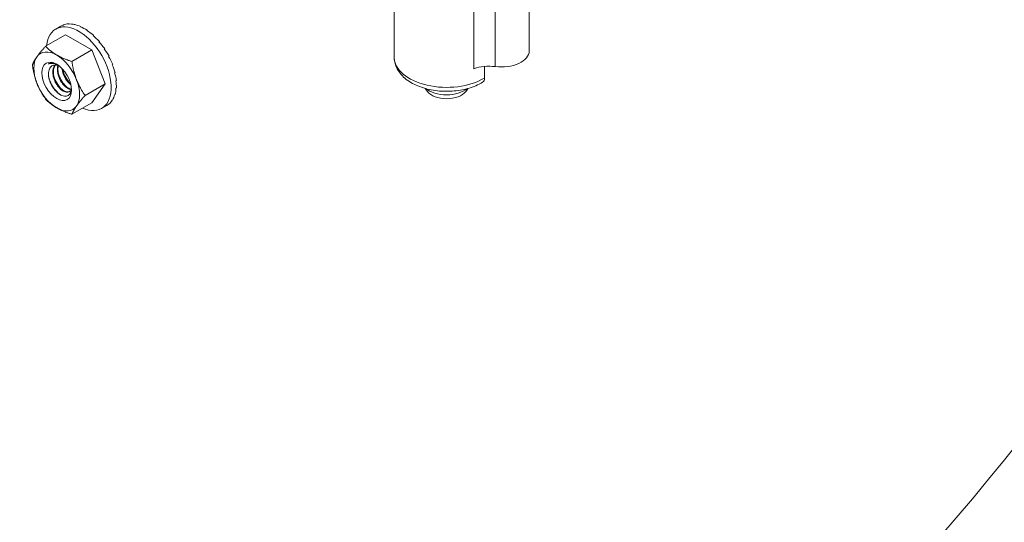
# Model space of a CAD drawing. Header units: millimetres. Extents: x 5 to 345, y 5 to 265.
# Tile 9 of 17: x 261 to 301, y 179 to 200. Entities that reach past the tile are written whole.
import ezdxf

# ---------------------------------------------------------------- set-up
doc = ezdxf.new("R2010")
doc.units = ezdxf.units.MM
doc.header["$LTSCALE"] = 1.25
doc.layers.add('Visible (ANSI)', color=7, linetype='Continuous', lineweight=9)
doc.layers.add('Visible Narrow (ANSI)', color=7, linetype='Continuous', lineweight=9)

msp = doc.modelspace()

# ---------------------------------------------------------------- linework, layer by layer
at = {"layer": 'Visible (ANSI)'}
for p, q in [((276.141, 198.198), (276.141, 203.253)), ((281.66, 198.452), (281.66, 202.34)), ((262.313, 199.347), (262.523, 199.468)), ((262.63, 199.519), (262.608, 199.507)), ((262.63, 199.519), (262.632, 199.516)), ((262.846, 199.561), (262.824, 199.549)), ((262.846, 199.561), (262.85, 199.551)), ((263.086, 199.538), (263.064, 199.525)), ((263.086, 199.538), (263.09, 199.52)), ((263.341, 199.449), (263.319, 199.436)), ((263.341, 199.449), (263.343, 199.427)), ((263.601, 199.299), (263.579, 199.286)), ((263.601, 199.299), (263.599, 199.274)), ((262.712, 199.112), (261.895, 198.641)), ((263.79, 198.49), (262.712, 199.112)), ((263.856, 199.093), (263.834, 199.08)), ((263.856, 199.093), (263.848, 199.069)), ((264.096, 198.84), (264.074, 198.827)), ((264.096, 198.84), (264.083, 198.818)), ((263.79, 198.49), (262.973, 198.019)), ((264.329, 197.101), (263.79, 198.49)), ((264.312, 198.548), (264.29, 198.535)), ((264.312, 198.548), (264.293, 198.532)), ((264.496, 198.23), (264.474, 198.217)), ((264.641, 197.897), (264.618, 197.884)), ((279.833, 197.343), (279.833, 197.816)), ((264.74, 197.562), (264.718, 197.55)), ((264.791, 197.239), (264.769, 197.226)), ((264.329, 197.101), (263.512, 196.629)), ((263.79, 196.334), (264.329, 197.101)), ((264.791, 196.938), (264.769, 196.926)), ((277.502, 196.791), (277.403, 196.918)), ((279.067, 196.791), (279.166, 196.918)), ((264.641, 196.454), (264.618, 196.441)), ((264.74, 196.673), (264.718, 196.661)), ((263.79, 196.334), (262.973, 195.862)), ((264.188, 196.099), (264.398, 196.22)), ((264.496, 196.287), (264.474, 196.275))]:
    msp.add_line(p, q, dxfattribs=at)
for centre, major_axis, ratio, start_param, end_param in [((279.493, 212.584), (-30.606, -53.012), 0.57735, 0.190013, 2.356194), ((283.285, 210.395), (-30.711, -53.193), 0.57735, 0.140416, 2.356194), ((283.285, 210.395), (-30.606, -53.012), 0.57735, 0.127268, 2.356194), ((287.262, 208.098), (-30.606, -53.012), 0.57735, 0.061986, 2.356194), ((291.054, 205.909), (-30.711, -53.193), 0.57735, 5.497787, 8.63938), ((291.054, 205.909), (-30.606, -53.012), 0.57735, 5.497787, 8.63938), ((263.251, 197.723), (-0.937, 1.624), 0.57735, 2.474237, 6.95054), ((263.467, 197.832), (-0.944, 1.635), 0.644261, 6.185361, 6.283185), ((263.466, 197.832), (-0.979, 1.615), 0.642936, 5.975859, 6.171508), ((263.464, 197.832), (-1.012, 1.594), 0.639011, 5.767053, 5.962701), ((263.462, 197.832), (1.042, -1.575), 0.632637, 2.417982, 2.613631), ((263.46, 197.833), (1.066, -1.558), 0.624059, 2.212349, 2.408), ((263.458, 197.834), (1.086, -1.545), 0.613607, 2.00893, 2.204579), ((263.457, 197.836), (1.1, -1.535), 0.601682, 1.807933, 2.003582), ((263.455, 197.838), (1.107, -1.53), 0.588743, 1.609416, 1.805065), ((262.351, 197.203), (-0.66, 1.144), 0.57735, 5.497787, 6.544985), ((263.454, 197.84), (1.108, -1.529), 0.575287, 1.413309, 1.608958), ((280.519, 198.452), (1.14, 0), 0.57735, 4.496182, 6.283185), ((262.351, 197.203), (-0.66, 1.144), 0.57735, 0.261799, 1.308997), ((262.398, 197.231), (-0.396, 0.686), 0.57735, 5.539272, 6.267435), ((262.351, 197.203), (-0.66, 1.144), 0.57735, 4.45059, 5.497787), ((263.452, 197.842), (1.103, -1.533), 0.56183, 1.219442, 1.415091), ((263.451, 197.845), (1.093, -1.54), 0.548891, 1.027577, 1.223225), ((280.019, 197.137), (1.191, 0), 0.57735, 1.354589, 2.118036), ((262.351, 197.203), (0.66, -1.144), 0.57735, 0.261799, 1.308997), ((263.451, 197.847), (1.077, -1.551), 0.536966, 0.837434, 1.033082), ((263.451, 197.849), (1.057, -1.565), 0.526514, 0.648715, 0.844364), ((262.351, 197.203), (0.66, -1.144), 0.57735, 4.45059, 5.497787), ((263.451, 197.851), (1.033, -1.581), 0.517936, 0.461119, 0.656768), ((278.284, 197.262), (-1.048, 0), 0.57735, 0.620987, 2.520606), ((278.284, 196.993), (-0.857, 0), 0.57735, 0.420534, 2.721058), ((263.452, 197.855), (0.975, -1.617), 0.507637, 0.088129, 0.283778), ((263.451, 197.853), (1.005, -1.599), 0.511562, 0.274352, 0.470001), ((262.351, 197.203), (0.66, -1.144), 0.57735, 5.497787, 6.544985), ((263.454, 197.856), (0.944, -1.635), 0.506312, 0, 0.097824)]:
    msp.add_ellipse(centre, major_axis=major_axis, ratio=ratio, start_param=start_param, end_param=end_param, dxfattribs=at)
msp.add_ellipse((262.351, 197.203), major_axis=(0.43, -0.744), ratio=0.57735, dxfattribs=at)
for points, weights in [([(261.542, 198.209), (261.667, 198.387), (261.895, 198.641)], [2.00805357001, 2.00805357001, 1.86388181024]), ([(261.895, 198.641), (262.101, 198.426), (262.351, 198.282)], [1.86388181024, 2.00805357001, 2.00805357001]), ([(261.356, 197.874), (261.417, 198.031), (261.542, 198.209)], [1.86388181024, 2.00805357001, 2.00805357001]), ([(262.351, 198.282), (262.601, 198.137), (262.973, 198.019)], [2.00805357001, 2.00805357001, 1.86388181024]), ([(262.973, 198.019), (263.034, 197.598), (263.159, 197.276)], [1.86388181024, 2.00805357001, 2.00805357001]), ([(261.542, 197.131), (261.417, 197.454), (261.356, 197.874)], [2.00805357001, 2.00805357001, 1.86388181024]), ([(263.159, 197.276), (263.285, 196.953), (263.512, 196.629)], [2.00805357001, 2.00805357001, 1.86388181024]), ([(261.895, 196.485), (261.667, 196.809), (261.542, 197.131)], [1.86388181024, 2.00805357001, 2.00805357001]), ([(262.351, 196.125), (262.101, 196.27), (261.895, 196.485)], [2.00805357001, 2.00805357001, 1.86388181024]), ([(263.512, 196.629), (263.285, 196.376), (263.159, 196.198)], [1.86388181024, 2.00805357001, 2.00805357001]), ([(262.973, 195.862), (262.601, 195.981), (262.351, 196.125)], [1.86388181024, 2.00805357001, 2.00805357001]), ([(263.159, 196.198), (263.034, 196.02), (262.973, 195.862)], [2.00805357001, 2.00805357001, 1.86388181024])]:
    msp.add_rational_spline(points, weights, degree=2, dxfattribs=at)
for points, knots in [([(279.757, 197.17), (279.582, 197.064), (279.385, 196.981), (278.961, 196.86), (278.735, 196.821), (278.279, 196.792), (278.048, 196.8), (277.601, 196.861), (277.384, 196.915), (276.982, 197.067), (276.797, 197.166), (276.484, 197.407), (276.355, 197.55), (276.192, 197.852), (276.147, 198.005), (276.141, 198.174), (276.141, 198.186), (276.141, 198.198)], [4.688952, 4.688952, 4.688952, 4.688952, 5.036878, 5.036878, 5.385927, 5.385927, 5.731212, 5.731212, 6.077395, 6.077395, 6.427824, 6.427824, 6.76742, 6.76742, 7.046744, 7.046744, 7.068583, 7.068583, 7.068583, 7.068583]), ([(262.4, 197.874), (262.362, 197.893), (262.324, 197.908), (262.219, 197.939), (262.168, 197.941), (262.096, 197.941), (262.05, 197.934), (262.008, 197.92)], [-0.1367404, -0.1367404, -0.1367404, -0.1367404, -0.1141184, -0.1141184, -0.0735852, -0.0735852, -0.000001, -0.000001, -0.000001, -0.000001]), ([(262.957, 196.9), (262.957, 196.896), (262.957, 196.893), (262.95, 196.817), (262.931, 196.755), (262.869, 196.661), (262.829, 196.629), (262.744, 196.601), (262.687, 196.591), (262.55, 196.629), (262.49, 196.66), (262.367, 196.752), (262.305, 196.812), (262.221, 196.919), (262.195, 196.956), (262.128, 197.067), (262.092, 197.143), (262.037, 197.305), (262.02, 197.388), (262.011, 197.52), (262.012, 197.598), (262.055, 197.731), (262.084, 197.778), (262.162, 197.848), (262.211, 197.869), (262.28, 197.876), (262.294, 197.877), (262.349, 197.875), (262.393, 197.865), (262.438, 197.847)], [-2.316023, -2.316023, -2.316023, -2.316023, -2.29877, -2.29877, -1.935565, -1.935565, -1.58936, -1.58936, -1.336784, -1.336784, -1.151004, -1.151004, -0.953982, -0.953982, -0.857464, -0.857464, -0.683362, -0.683362, -0.496735, -0.496735, -0.368607, -0.368607, -0.274359, -0.274359, -0.174991, -0.174991, -0.150714, -0.150714, -0.080931, -0.080931, -0.080931, -0.080931]), ([(262.292, 197.876), (262.261, 197.845), (262.236, 197.805), (262.199, 197.703), (262.19, 197.64), (262.193, 197.499), (262.205, 197.421), (262.251, 197.268), (262.283, 197.194), (262.362, 197.055), (262.409, 196.993), (262.51, 196.885), (262.564, 196.841), (262.67, 196.781), (262.721, 196.765), (262.816, 196.762), (262.858, 196.775), (262.921, 196.824), (262.942, 196.856), (262.957, 196.896)], [-1.0308334, -1.0308334, -1.0308334, -1.0308334, -0.9529553, -0.9529553, -0.8633864, -0.8633864, -0.7695895, -0.7695895, -0.6781323, -0.6781323, -0.5873838, -0.5873838, -0.4934584, -0.4934584, -0.4030729, -0.4030729, -0.3093838, -0.3093838, -0.2308665, -0.2308665, -0.2308665, -0.2308665]), ([(262.883, 196.795), (262.863, 196.785), (262.842, 196.78), (262.774, 196.774), (262.725, 196.784), (262.621, 196.832), (262.567, 196.87), (262.463, 196.97), (262.413, 197.03), (262.328, 197.164), (262.293, 197.237), (262.24, 197.389), (262.223, 197.467), (262.211, 197.613), (262.216, 197.679), (262.246, 197.793), (262.27, 197.84), (262.303, 197.876)], [-5.7006716, -5.7006716, -5.7006716, -5.7006716, -5.6533356, -5.6533356, -5.5636061, -5.5636061, -5.4704899, -5.4704899, -5.3780345, -5.3780345, -5.287279, -5.287279, -5.1929494, -5.1929494, -5.1028216, -5.1028216, -5.018157, -5.018157, -5.018157, -5.018157]), ([(262.403, 197.859), (262.402, 197.854), (262.4, 197.849), (262.381, 197.787), (262.375, 197.721), (262.383, 197.577), (262.399, 197.498), (262.45, 197.345), (262.484, 197.272), (262.568, 197.137), (262.616, 197.076), (262.719, 196.973), (262.774, 196.933), (262.869, 196.886), (262.909, 196.874), (262.947, 196.872)], [-2.4368481, -2.4368481, -2.4368481, -2.4368481, -2.428421, -2.428421, -2.3383229, -2.3383229, -2.2434941, -2.2434941, -2.1522717, -2.1522717, -2.0602061, -2.0602061, -1.9665771, -1.9665771, -1.8936545, -1.8936545, -1.8936545, -1.8936545]), ([(262.954, 196.887), (262.931, 196.89), (262.907, 196.896), (262.831, 196.926), (262.777, 196.961), (262.67, 197.054), (262.619, 197.113), (262.53, 197.244), (262.493, 197.315), (262.435, 197.466), (262.415, 197.544), (262.398, 197.692), (262.4, 197.761), (262.415, 197.833), (262.418, 197.844), (262.421, 197.854)], [-4.1350519, -4.1350519, -4.1350519, -4.1350519, -4.0919819, -4.0919819, -3.9994287, -3.9994287, -3.9054271, -3.9054271, -3.8151326, -3.8151326, -3.7213058, -3.7213058, -3.6303884, -3.6303884, -3.6142165, -3.6142165, -3.6142165, -3.6142165]), ([(262.568, 197.734), (262.568, 197.733), (262.568, 197.732), (262.575, 197.659), (262.592, 197.582), (262.647, 197.43), (262.684, 197.355), (262.771, 197.223), (262.819, 197.165), (262.891, 197.098), (262.912, 197.08), (262.934, 197.064)], [-3.8148275, -3.8148275, -3.8148275, -3.8148275, -3.8138909, -3.8138909, -3.7222033, -3.7222033, -3.6283225, -3.6283225, -3.5386962, -3.5386962, -3.5007645, -3.5007645, -3.5007645, -3.5007645]), ([(262.925, 197.103), (262.876, 197.144), (262.828, 197.195), (262.737, 197.318), (262.696, 197.39), (262.632, 197.54), (262.61, 197.618), (262.597, 197.696), (262.597, 197.7), (262.596, 197.704)], [-2.5216977, -2.5216977, -2.5216977, -2.5216977, -2.4356434, -2.4356434, -2.3418296, -2.3418296, -2.2494032, -2.2494032, -2.2449078, -2.2449078, -2.2449078, -2.2449078]), ([(262.89, 197.134), (262.881, 197.144), (262.872, 197.154), (262.8, 197.238), (262.743, 197.324), (262.663, 197.482), (262.635, 197.55), (262.613, 197.619)], [6.9767288, 6.9767288, 6.9767288, 6.9767288, 6.9931602, 6.9931602, 7.1107101, 7.1107101, 7.1950783, 7.1950783, 7.1950783, 7.1950783]), ([(262.511, 196.653), (262.478, 196.674), (262.446, 196.699), (262.345, 196.788), (262.28, 196.863), (262.166, 197.03), (262.118, 197.12), (262.053, 197.288), (262.031, 197.363), (262.017, 197.436)], [1.1813515, 1.1813515, 1.1813515, 1.1813515, 1.2368223, 1.2368223, 1.3561258, 1.3561258, 1.4714297, 1.4714297, 1.5620962, 1.5620962, 1.5620962, 1.5620962]), ([(262.517, 196.918), (262.488, 196.949), (262.461, 196.983), (262.376, 197.098), (262.326, 197.186), (262.268, 197.32), (262.253, 197.362), (262.239, 197.403)], [3.1822551, 3.1822551, 3.1822551, 3.1822551, 3.2345373, 3.2345373, 3.3493379, 3.3493379, 3.4005677, 3.4005677, 3.4005677, 3.4005677]), ([(262.704, 197.026), (262.685, 197.046), (262.668, 197.067), (262.588, 197.167), (262.532, 197.257), (262.464, 197.404), (262.443, 197.458), (262.426, 197.511)], [5.0797614, 5.0797614, 5.0797614, 5.0797614, 5.1128646, 5.1128646, 5.2324484, 5.2324484, 5.2979409, 5.2979409, 5.2979409, 5.2979409]), ([(279.757, 197.17), (279.779, 197.183), (279.801, 197.208), (279.826, 197.264), (279.833, 197.304), (279.833, 197.343)], [0.52795277, 0.52795277, 0.52795277, 0.52795277, 0.56436438, 0.56436438, 0.60197746, 0.60197746, 0.60197746, 0.60197746])]:
    msp.add_open_spline(points, degree=3, knots=knots, dxfattribs=at)
at = {"layer": 'Visible Narrow (ANSI)'}
for p, q in [((279.4, 201.613), (279.4, 197.724)), ((280.275, 197.809), (280.275, 201.697))]:
    msp.add_line(p, q, dxfattribs=at)
msp.add_ellipse((278.284, 198.198), major_axis=(-2.144, 0), ratio=0.57735, start_param=0, end_param=2.378446, dxfattribs=at)

doc.saveas('drawing.dxf')
